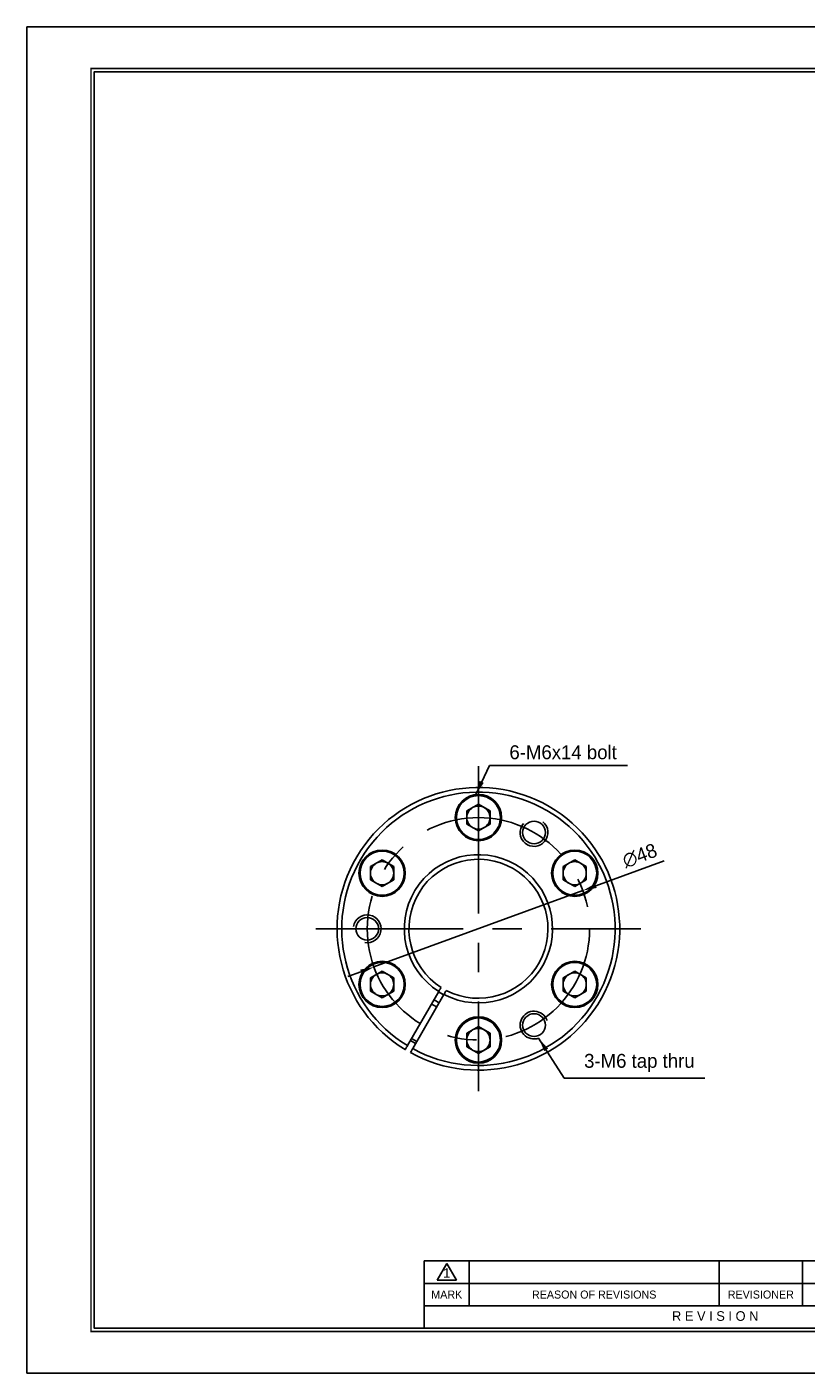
# Model space of a CAD drawing. Header units: millimetres. Extents: x 0 to 411, y 0 to 291.
# Tile 1 of 7: x 0 to 168, y 0 to 291. Entities that reach past the tile are written whole.
import ezdxf
from ezdxf.enums import TextEntityAlignment as Align

# ---------------------------------------------------------------- set-up
doc = ezdxf.new("R2010")
doc.units = ezdxf.units.MM
doc.linetypes.add('CENTER', pattern=[50.8, 31.75, -6.35, 6.35, -6.35])
doc.layers.get('DEFPOINTS').update_dxf_attribs({"linetype": 'CONTINUOUS'})
for name, color, linetype in [('L1', 7, 'CONTINUOUS'), ('OUTLINE', 7, 'CONTINUOUS'), ('xm_center', 1, 'CENTER'), ('xm_thread', 5, 'CONTINUOUS')]:
    doc.layers.add(name, color=color, linetype=linetype)
doc.dimstyles.get("Standard").update_dxf_attribs({"dimtxt": 3, "dimasz": 3, "dimexe": 1.3, "dimexo": 0, "dimgap": 1.3, "dimtad": 1, "dimdec": 3, "dimzin": 11, "dimdsep": 46, "dimtxsty": 'Standard', "dimcen": 0, "dimclrd": 5, "dimclre": 5, "dimclrt": 3, "dimadec": 0, "dimazin": 0, "dimtfac": 0.6, "dimtdec": 3, "dimtmove": 0, "dimatfit": 3, "dimfxl": 0, "dimtolj": 1, "dimtzin": 11, "dimarcsym": 0})

# ---------------------------------------------------------------- blocks, each defined once
blk = doc.blocks.new('표제란')
at = {"layer": 'L1', "color": 0}
for p, q in [((297, 210), (0, 210)), ((0, 210), (0, 0)), ((0, 0), (297, 0))]:
    blk.add_line(p, q, dxfattribs=at)
at = {"layer": 'L1'}
for p, q in [((160, 17.5), (62, 17.5)), ((62, 17.5), (62, 7)), ((64, 14.51), (65.5, 17.1)), ((65.5, 17.1), (67, 14.51)), ((69, 17.5), (69, 10.5)), ((108, 17.5), (108, 10.5)), ((121, 17.5), (121, 10.5)), ((147, 14), (62, 14)), ((64, 14.51), (67, 14.51)), ((147, 10.5), (62, 10.5))]:
    blk.add_line(p, q, dxfattribs=at)
at = {"layer": 'L1', "const_width": 0.25}
blk.add_lwpolyline([(290.5, 6.5), (290.5, 203.5), (10, 203.5), (10, 6.5)], close=True, dxfattribs=at)
at = {"layer": 'L1'}
blk.add_lwpolyline([(290, 7), (290, 203), (10.5, 203), (10.5, 7)], close=True, dxfattribs=at)
for s, height, p in [('1', 1.5, (65.5, 15.61)), ('MARK', 1.25, (65.5, 12.25)), ('REASON OF REVISIONS', 1.25, (88.5, 12.25)), ('REVISIONER', 1.25, (114.5, 12.25)), ('R E V I S I O N', 1.5, (107.38, 8.9))]:
    blk.add_text(s, height=height, dxfattribs=at).set_placement(p, align=Align.MIDDLE_CENTER)
for tag, p in [('필렛', (179.25, 10.9)), ('모따기', (179.25, 8.3))]:
    blk.add_attdef(tag, text='', height=1.15, dxfattribs=at).set_placement(p, align=Align.MIDDLE_LEFT)
at = {"layer": 'OUTLINE', "ltscale": 0.5}
for tag, p, height in [('TITLE', (237.17, 24.41), 2.5), ('도번', (251.18, 15.64), 2.5), ('SCALE', (253.78, 9.55), 1.2), ('DATE', (277.02, 9.51), 1.2)]:
    blk.add_attdef(tag, p, '', height=height, dxfattribs=at)
blk = doc.blocks.new('*D54')
at = {"layer": 'DEFPOINTS', "color": 0}
for p in [(119.99, 104.13), (74.91, 87.64)]:
    blk.add_point(p, dxfattribs=at)
at = {"layer": 'OUTLINE', "color": 5, "lineweight": -2}
for p, q in [((137.57, 110.57), (122.81, 105.16)), ((74.91, 87.64), (119.99, 104.13)), ((72.1, 86.61), (69.28, 85.58))]:
    blk.add_line(p, q, dxfattribs=at)
at = {"layer": 'OUTLINE', "color": 5}
for points in [[(122.64, 105.63), (122.98, 104.69), (119.99, 104.13)], [(71.92, 87.08), (72.27, 86.14), (74.91, 87.64)]]:
    blk.add_solid(points, dxfattribs=at)
at = {"layer": 'OUTLINE', "color": 3, "insert": (132.28, 111.65), "char_height": 3, "attachment_point": 5, "rotation": 20.0992}
blk.add_mtext('\\A1;∅48', dxfattribs=at)

msp = doc.modelspace()

# ---------------------------------------------------------------- linework, layer by layer
at = {"layer": 'OUTLINE', "ltscale": 0.2}
msp.add_line((108.8812, 280.8436), (14.5264, 280.8436), dxfattribs=at)
at = {"layer": 'OUTLINE'}
for p, q in [((94.9513, 121.3279), (97.4513, 122.7713)), ((97.4513, 122.7713), (99.9513, 121.3279)), ((94.9513, 118.4411), (94.9513, 121.3279)), ((99.9513, 121.3279), (99.9513, 118.4411)), ((97.4513, 116.9978), (94.9513, 118.4411)), ((99.9513, 118.4411), (97.4513, 116.9978)), ((74.1667, 109.3279), (76.6667, 110.7713)), ((76.6667, 110.7713), (79.1667, 109.3279)), ((115.736, 109.3279), (118.236, 110.7713)), ((118.236, 110.7713), (120.736, 109.3279)), ((74.1667, 106.4411), (74.1667, 109.3279)), ((79.1667, 109.3279), (79.1667, 106.4411)), ((115.736, 106.4411), (115.736, 109.3279)), ((120.736, 109.3279), (120.736, 106.4411)), ((76.6667, 104.9978), (74.1667, 106.4411)), ((79.1667, 106.4411), (76.6667, 104.9978)), ((118.236, 104.9978), (115.736, 106.4411)), ((120.736, 106.4411), (118.236, 104.9978)), ((74.1667, 85.3279), (76.6667, 86.7713)), ((74.1667, 82.4411), (74.1667, 85.3279)), ((76.6667, 86.7713), (79.1667, 85.3279)), ((79.1667, 85.3279), (79.1667, 82.4411)), ((115.736, 85.3279), (118.236, 86.7713)), ((115.736, 82.4411), (115.736, 85.3279)), ((118.236, 86.7713), (120.736, 85.3279)), ((120.736, 85.3279), (120.736, 82.4411)), ((76.6667, 80.9978), (74.1667, 82.4411)), ((79.1667, 82.4411), (76.6667, 80.9978)), ((88.895, 82.3646), (82.142, 70.668)), ((83.2678, 70.018), (90.0209, 81.7146)), ((118.236, 80.9978), (115.736, 82.4411)), ((120.736, 82.4411), (118.236, 80.9978)), ((94.9513, 73.3279), (97.4513, 74.7713)), ((94.9513, 70.4411), (94.9513, 73.3279)), ((97.4513, 74.7713), (99.9513, 73.3279)), ((99.9513, 73.3279), (99.9513, 70.4411)), ((84.1431, 71.5339), (83.0172, 72.1839)), ((97.4513, 68.9978), (94.9513, 70.4411)), ((99.9513, 70.4411), (97.4513, 68.9978))]:
    msp.add_line(p, q, dxfattribs=at)
at = {"layer": 'OUTLINE', "flags": 128}
for points in [[(89.9746, 81.6344), (89.5147, 81.8853), (88.8487, 82.2844)], [(89.9752, 81.6355), (89.6988, 81.784), (88.8494, 82.2855)], [(88.4468, 78.9881), (88.015, 79.2254), (87.3209, 79.6381)], [(83.893, 71.1008), (83.1391, 71.5284), (82.7672, 71.7508)]]:
    msp.add_lwpolyline(points, dxfattribs=at)
at = {"layer": 'OUTLINE'}
for centre, radius in [((97.4513, 119.8845), 5), ((97.4513, 119.8845), 4.75), ((109.4513, 116.6691), 2.45), ((76.6667, 107.8845), 5), ((76.6667, 107.8845), 4.75), ((118.236, 107.8845), 5), ((118.236, 107.8845), 4.75), ((73.4513, 95.8845), 2.45), ((76.6667, 83.8845), 5), ((76.6667, 83.8845), 4.75), ((118.236, 83.8845), 5), ((118.236, 83.8845), 4.75), ((97.4513, 71.8845), 5), ((97.4513, 71.8845), 4.75), ((109.4513, 75.0999), 2.45)]:
    msp.add_circle(centre, radius, dxfattribs=at)
for centre, radius, start, end in [((97.4513, 95.8845), 30.5, 241.22115, 238.77885), ((97.4513, 95.8845), 29.5, 241.262552, 238.737448), ((97.4513, 119.8845), 2.5, 120, 180), ((97.4513, 119.8845), 2.5, 60, 120), ((97.4513, 119.8845), 2.5, 0, 60), ((97.4513, 119.8845), 2.5, 180, 240), ((97.4513, 119.8845), 2.5, 300, 0), ((97.4513, 119.8845), 2.5, 240, 300), ((97.4513, 95.8845), 16, 242.328282, 237.671718), ((97.4513, 95.8845), 15, 242.483595, 237.516405), ((76.6667, 107.8845), 2.5, 120, 180), ((76.6667, 107.8845), 2.5, 180, 240), ((76.6667, 107.8845), 2.5, 60, 120), ((76.6667, 107.8845), 2.5, 0, 60), ((76.6667, 107.8845), 2.5, 300, 0), ((118.236, 107.8845), 2.5, 120, 180), ((118.236, 107.8845), 2.5, 180, 240), ((118.236, 107.8845), 2.5, 60, 120), ((118.236, 107.8845), 2.5, 0, 60), ((118.236, 107.8845), 2.5, 300, 0), ((76.6667, 107.8845), 2.5, 240, 300), ((118.236, 107.8845), 2.5, 240, 300), ((76.6667, 83.8845), 2.5, 120, 180), ((76.6667, 83.8845), 2.5, 60, 120), ((76.6667, 83.8845), 2.5, 0, 60), ((118.236, 83.8845), 2.5, 120, 180), ((118.236, 83.8845), 2.5, 60, 120), ((118.236, 83.8845), 2.5, 0, 60), ((76.6667, 83.8845), 2.5, 180, 240), ((76.6667, 83.8845), 2.5, 240, 300), ((76.6667, 83.8845), 2.5, 300, 0), ((118.236, 83.8845), 2.5, 180, 240), ((118.236, 83.8845), 2.5, 240, 300), ((118.236, 83.8845), 2.5, 300, 0), ((97.4513, 95.8845), 18.0728, 237.938876, 242.061124), ((97.4513, 71.8845), 2.5, 120, 180), ((97.4513, 71.8845), 2.5, 60, 120), ((97.4513, 71.8845), 2.5, 0, 60), ((97.4513, 71.8845), 2.5, 180, 240), ((97.4513, 71.8845), 2.5, 300, 0), ((97.4513, 71.8845), 2.5, 240, 300)]:
    msp.add_arc(centre, radius, start, end, dxfattribs=at)
for points, knots in [([(88.895, 82.3646), (88.9602, 82.4775), (89.0258, 82.591), (89.1468, 82.8007), (89.202, 82.8962), (89.3421, 83.1389), (89.3955, 83.2313), (89.3955, 83.2313)], [0, 0, 0, 0, 0.25, 0.25, 0.5, 0.5, 1, 1, 1, 1]), ([(90.5213, 82.5813), (90.5213, 82.5813), (90.5083, 82.5588), (90.458, 82.4716), (90.4207, 82.4071), (90.3283, 82.2471), (90.2724, 82.1503), (90.152, 81.9417), (90.0861, 81.8276), (90.0209, 81.7146)], [0, 0, 0, 0, 0.25, 0.25, 0.5, 0.5, 0.75, 0.75, 1, 1, 1, 1]), ([(81.6419, 69.8017), (81.6419, 69.8017), (81.6549, 69.8243), (81.7052, 69.9113), (81.7423, 69.9757), (81.8347, 70.1357), (81.8905, 70.2324), (82.0109, 70.4409), (82.0768, 70.555), (82.142, 70.668)], [0, 0, 0, 0, 0.25, 0.25, 0.5, 0.5, 0.75, 0.75, 1, 1, 1, 1]), ([(83.2678, 70.018), (83.2026, 69.9051), (83.1371, 69.7916), (83.0161, 69.582), (82.961, 69.4866), (82.821, 69.244), (82.7677, 69.1517), (82.7677, 69.1517)], [0, 0, 0, 0, 0.25, 0.25, 0.5, 0.5, 1, 1, 1, 1])]:
    msp.add_open_spline(points, degree=3, knots=knots, dxfattribs=at)
at = {"layer": 'xm_center'}
for p, q in [((97.4513, 130.9595), (97.4513, 60.8095)), ((62.3763, 95.8845), (132.5263, 95.8845))]:
    msp.add_line(p, q, dxfattribs=at)
msp.add_circle((97.4513, 95.8845), 24, dxfattribs=at)
at = {"layer": 'xm_thread'}
for centre, start, end in [((109.4513, 116.6691), 140, 50), ((73.4513, 95.8845), 260, 170), ((109.4513, 75.0999), 20, 290)]:
    msp.add_arc(centre, 3, start, end, dxfattribs=at)

# ---------------------------------------------------------------- block references
at = {"layer": 'OUTLINE', "xscale": 1.38346610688, "yscale": 1.38346610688, "zscale": 1.38346610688}
msp.add_blockref('표제란', (0, 0), dxfattribs=at)

# ---------------------------------------------------------------- texts
at = {"layer": 'OUTLINE', "color": 3, "char_height": 3, "attachment_point": 7}
for s, insert in [('\\A1;6-M6x14 bolt', (104.1374, 132.4472)), ('\\A1;3-M6 tap thru', (120.2634, 64.9813))]:
    msp.add_mtext(s, dxfattribs=dict(at, insert=insert))

# ---------------------------------------------------------------- dimensions: what is measured, and where the dimension line sits
at = {"layer": 'OUTLINE'}
dim = msp.add_diameter_dim_2p(p1=(74.913, 87.637), p2=(119.9897, 104.132), dimstyle='Standard', dxfattribs=at)
dim.commit()
dim.dimension.update_dxf_attribs({"geometry": '*D54', "text_midpoint": (133.258, 108.9873), "dimtype": 163})

# ---------------------------------------------------------------- leaders
at = {"layer": 'OUTLINE', "annotation_type": 0, "has_hookline": 1, "hookline_direction": 0}
for points, text_width in [([(96.8791, 124.8774), (99.8374, 131.1472), (102.8374, 131.1472)], 25.486), ([(110.4539, 72.2724), (115.9634, 63.6813), (118.9634, 63.6813)], 26.0812)]:
    msp.add_leader(points, dimstyle='Standard', dxfattribs=dict(at, text_width=text_width))

doc.saveas('drawing.dxf')
